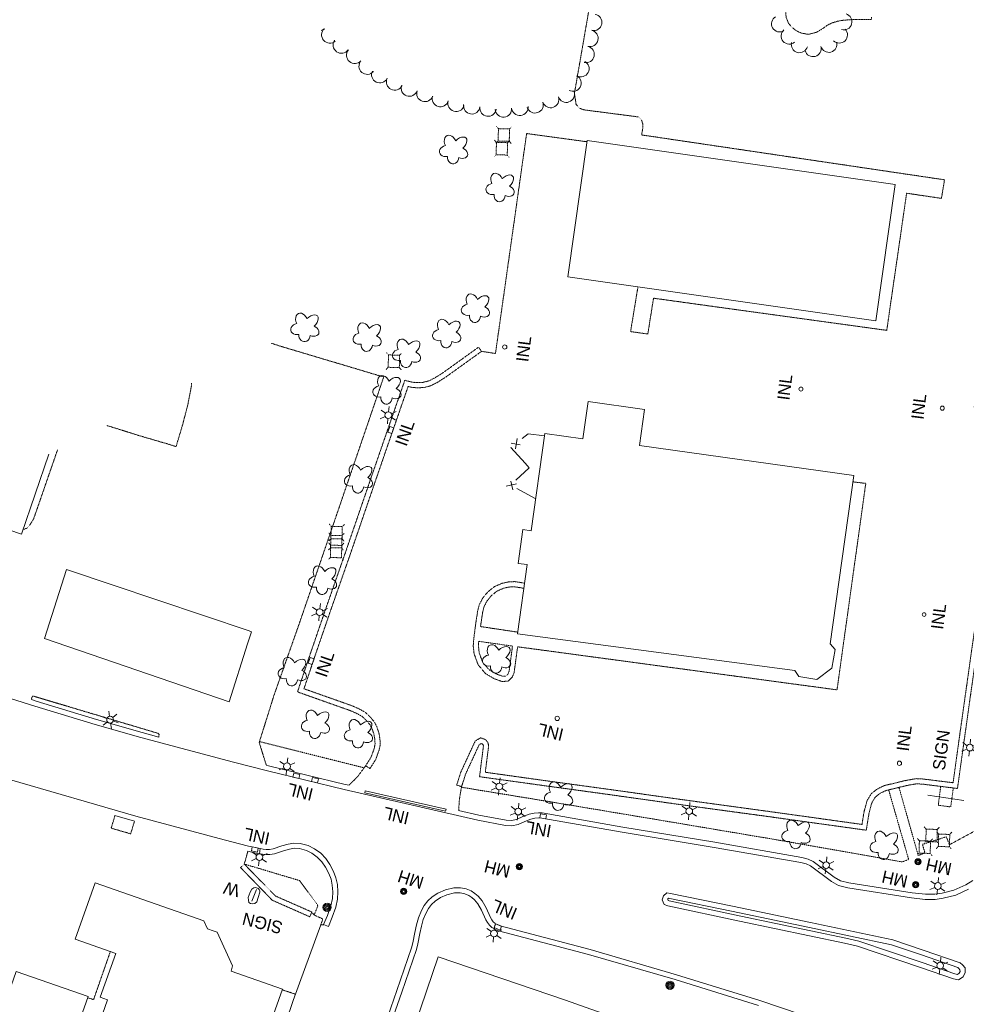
# Model space of a CAD drawing. Extents: x 189735 to 193282, y 257149 to 260388.
# Tile 17 of 31: x 190447 to 190906, y 259132 to 259610. Entities that reach past the tile are written whole.
import ezdxf
from ezdxf.enums import TextEntityAlignment as Align

# ---------------------------------------------------------------- set-up
doc = ezdxf.new("R2010")
doc.units = 0
doc.header["$MEASUREMENT"] = 0
for name, pattern in [('Wisdot3', [0.1875, 0.125, -0.0625]), ('Wisdot4', [0.28125, 0.125, -0.0625, 0.03125, -0.0625]), ('Wisdot5', [0.1, 0.05, -0.05])]:
    doc.linetypes.add(name, pattern=pattern)
for name, color, linetype, lineweight in [('E_DRN_Grate', 5, 'Continuous', 15), ('E_DWY', 2, 'Wisdot3', 15), ('E_LAND_Vegetation', 3, 'Continuous', 15), ('E_MISCPROP', 30, 'Continuous', 15), ('E_MISCPROP_HvyLine', 241, 'Continuous', 25), ('E_MISCPROP_Railing', 30, 'Continuous', 15), ('E_PATH_Sidewalk', 2, 'Wisdot5', 15), ('E_RDWY', 21, 'Continuous', 25), ('E_UTL_AboveGroundPipe', 30, 'Wisdot4', 15)]:
    doc.layers.add(name, color=color, linetype=linetype, lineweight=lineweight)
doc.styles.add('Style-IGR_FONT_0', font='IGR_FONT_0.shx')

# ---------------------------------------------------------------- blocks, each defined once
blk = doc.blocks.new('WAL_1')
at = {"layer": 'E_MISCPROP_Railing', "lineweight": 0, "style": 'Style-IGR_FONT_0'}
blk.add_text('W', height=6, rotation=0.0001, dxfattribs=at).set_placement((-2.3, -0.01), align=Align.MIDDLE_LEFT)
blk = doc.blocks.new('INLT')
at = {"layer": 'E_MISCPROP_Railing', "lineweight": 0, "flags": 128}
blk.add_lwpolyline([(3, -2), (3, 0), (0, 0), (0, -2), (3, -2)], dxfattribs=at)
blk = doc.blocks.new('INL_5')
at = {"layer": 'E_MISCPROP_Railing', "lineweight": 0, "style": 'Style-IGR_FONT_0'}
blk.add_text('INL', height=6, rotation=360, dxfattribs=at).set_placement((-5.79, -2.75))
blk = doc.blocks.new('INL_6')
at = {"layer": 'E_MISCPROP_Railing', "lineweight": 0, "style": 'Style-IGR_FONT_0'}
blk.add_text('INL', height=6, rotation=359.9999, dxfattribs=at).set_placement((-5.79, -2.75))
blk = doc.blocks.new('INL_7')
at = {"layer": 'E_MISCPROP_Railing', "lineweight": 0, "style": 'Style-IGR_FONT_0'}
blk.add_text('INL', height=6, rotation=0.0001, dxfattribs=at).set_placement((-5.79, -2.75))
blk = doc.blocks.new('INL_8')
at = {"layer": 'E_MISCPROP_Railing', "lineweight": 0, "style": 'Style-IGR_FONT_0'}
blk.add_text('INL', height=6, rotation=359.9999, dxfattribs=at).set_placement((-5.79, -2.75))
blk = doc.blocks.new('INL_4')
at = {"layer": 'E_MISCPROP_Railing', "lineweight": 0, "style": 'Style-IGR_FONT_0'}
blk.add_text('INL', height=6, rotation=360, dxfattribs=at).set_placement((-5.79, -2.75))
blk = doc.blocks.new('INL_9')
at = {"layer": 'E_MISCPROP_Railing', "lineweight": 0, "style": 'Style-IGR_FONT_0'}
blk.add_text('INL', height=6, rotation=0, dxfattribs=at).set_placement((-5.79, -2.75))
blk = doc.blocks.new('INL_10')
at = {"layer": 'E_MISCPROP_Railing', "lineweight": 0, "style": 'Style-IGR_FONT_0'}
blk.add_text('INL', height=6, rotation=360, dxfattribs=at).set_placement((-5.79, -2.75))
blk = doc.blocks.new('MHO_12')
at = {"layer": 'E_DRN_Grate', "lineweight": 0}
for centre, radius in [((0.04, -0.06), 1.5), ((0.04, -0.06), 1.22), ((0.04, -0.07), 0.968), ((0.01, -0.08), 0.605)]:
    blk.add_circle(centre, radius, dxfattribs=at)
blk = doc.blocks.new('MHT_10')
at = {"layer": 'E_DRN_Grate', "lineweight": 0, "style": 'Style-IGR_FONT_0'}
blk.add_text('MH', height=6, rotation=360, dxfattribs=at).set_placement((-0.35, -3.06), align=Align.CENTER)
blk = doc.blocks.new('MHO_13')
at = {"layer": 'E_DRN_Grate', "lineweight": 0}
for centre, radius in [((0.04, -0.06), 1.5), ((0.04, -0.06), 1.22), ((0.04, -0.07), 0.968), ((0.01, -0.08), 0.605)]:
    blk.add_circle(centre, radius, dxfattribs=at)
blk = doc.blocks.new('MHT_11')
at = {"layer": 'E_DRN_Grate', "lineweight": 0, "style": 'Style-IGR_FONT_0'}
blk.add_text('MH', height=6, rotation=0.0001, dxfattribs=at).set_placement((-0.35, -3.06), align=Align.CENTER)
blk = doc.blocks.new('MHO')
at = {"layer": 'E_DRN_Grate', "lineweight": 0}
for centre, radius in [((0.04, -0.06), 1.5), ((0.04, -0.06), 1.22), ((0.04, -0.07), 0.968), ((0.01, -0.08), 0.605)]:
    blk.add_circle(centre, radius, dxfattribs=at)
blk = doc.blocks.new('MHT_15')
at = {"layer": 'E_DRN_Grate', "lineweight": 0, "style": 'Style-IGR_FONT_0'}
blk.add_text('MH', height=6, rotation=0, dxfattribs=at).set_placement((-0.35, -3.06), align=Align.CENTER)
blk = doc.blocks.new('MHO_17')
at = {"layer": 'E_DRN_Grate', "lineweight": 0}
for centre, radius in [((0.04, -0.06), 1.5), ((0.04, -0.06), 1.22), ((0.04, -0.07), 0.968), ((0.01, -0.08), 0.605)]:
    blk.add_circle(centre, radius, dxfattribs=at)
blk = doc.blocks.new('MHT_16')
at = {"layer": 'E_DRN_Grate', "lineweight": 0, "style": 'Style-IGR_FONT_0'}
blk.add_text('MH', height=6, rotation=0.0001, dxfattribs=at).set_placement((-0.35, -3.06), align=Align.CENTER)
blk = doc.blocks.new('PED')
at = {"layer": 'E_UTL_AboveGroundPipe', "lineweight": 13}
for p, q in [((-2.34, 2.71), (-3.29, 3.77)), ((3.06, 2.71), (4.02, 3.77)), ((-3.29, -4.35), (-2.34, -3.29)), ((4.02, -4.35), (3.06, -3.29))]:
    blk.add_line(p, q, dxfattribs=at)
at = {"layer": 'E_UTL_AboveGroundPipe', "lineweight": 13, "flags": 128}
blk.add_lwpolyline([(-2.34, -3.29), (3.06, -3.29), (3.06, 2.71), (-2.34, 2.71)], close=True, dxfattribs=at)
blk = doc.blocks.new('LTP_1')
at = {"layer": 'E_MISCPROP', "lineweight": 0}
for p, q in [((-1.61, 0.09), (-4.22, 0.17)), ((-0.78, 1.46), (-1.98, 3.76)), ((0.86, 1.37), (2.22, 3.6)), ((1.66, 0), (4.18, -0.07)), ((-0.86, -1.4), (-2.22, -3.59)), ((0.78, -1.44), (2.02, -3.62))]:
    blk.add_line(p, q, dxfattribs=at)
blk.add_arc((0.02, 0.01), 1.64, 0, 360, dxfattribs=at)
blk = doc.blocks.new('POLE_1')
at = {"layer": 'E_MISCPROP', "lineweight": 0}
for radius in [2.02, 1.51, 1.01, 0.504]:
    blk.add_circle((0.03, -0.09), radius, dxfattribs=at)
blk = doc.blocks.new('TREE')
at = {"layer": 'E_LAND_Vegetation', "lineweight": 0}
for centre, major_axis, ratio in [((-1.07, 3.38), (0.91, -3.32), 0.782863), ((2.88, 1.66), (-3.52, -1.95), 0.691916), ((-3.74, -0.07), (3.29, -0.08), 0.832022), ((-1.48, -3.66), (1.2, 3.24), 0.716896), ((2.54, -2.64), (-3.34, 3.06), 0.560249)]:
    blk.add_ellipse(centre, major_axis=major_axis, ratio=ratio, start_param=1.570796, end_param=4.712389, dxfattribs=at)
blk = doc.blocks.new('SIGN_2')
at = {"layer": 'E_MISCPROP', "lineweight": 0, "style": 'Style-IGR_FONT_0'}
blk.add_text('SIGN', height=6, rotation=360, dxfattribs=at).set_placement((-9.61, -0.01), align=Align.MIDDLE_LEFT)
blk = doc.blocks.new('SIGN_3')
at = {"layer": 'E_MISCPROP', "lineweight": 0, "style": 'Style-IGR_FONT_0'}
blk.add_text('SIGN', height=6, rotation=0.0001, dxfattribs=at).set_placement((-9.6, -0.01), align=Align.MIDDLE_LEFT)
blk = doc.blocks.new('LTP')
at = {"layer": 'E_MISCPROP', "lineweight": 0}
for p, q in [((-1.61, 0.09), (-4.22, 0.17)), ((-0.78, 1.46), (-1.98, 3.76)), ((0.86, 1.37), (2.22, 3.6)), ((1.66, 0), (4.18, -0.06)), ((-0.86, -1.4), (-2.22, -3.59)), ((0.78, -1.44), (2.02, -3.62))]:
    blk.add_line(p, q, dxfattribs=at)
blk.add_arc((0.02, 0.01), 1.64, 0, 360, dxfattribs=at)

msp = doc.modelspace()

# ---------------------------------------------------------------- linework, layer by layer
at = {"layer": 'E_DWY', "lineweight": 0, "flags": 128}
for points in [[(190748.43, 259553.64), (190748.99, 259557.07), (190748.96, 259559.1), (190748.37, 259560.95), (190747.01, 259562.36), (190720.5, 259565.8), (190718.33, 259566.57), (190716.64, 259568.39), (190715.81, 259574), (190716.36, 259576.89), (190724.3, 259622.64), (190725.28, 259630.81), (190726.64, 259673.45), (190727.36, 259676.06), (190728.99, 259677.51), (190737.49, 259682.96), (190738.9, 259685.19), (190739.27, 259688.57), (190739.84, 259695.68), (190740.15, 259698.04), (190741.46, 259699.68), (190742.84, 259700.67), (190745.05, 259701.15), (190770.92, 259701), (190773.65, 259700.58), (190775.77, 259699.59), (190778.08, 259698.18), (190780.77, 259697.32), (190789.78, 259696.77), (190790.65, 259696.77), (190791.22, 259696.09), (190791.43, 259694.43), (190788.77, 259644.03), (190789.08, 259642.89), (190819.96, 259621.32), (190820.18, 259619.52), (190819.54, 259617.71), (190818.8, 259615.25), (190818.32, 259613.1), (190818.62, 259610.43), (190819.71, 259607.83), (190821.26, 259605.92), (190823.75, 259604.02), (190826.17, 259602.98), (190829.35, 259602.45), (190833.27, 259603.44), (190836.25, 259605.22), (190838.51, 259606.86), (190840.82, 259608.01), (190843.52, 259608.82), (190845.81, 259609.23), (190850.37, 259609.61), (190860.05, 259609.7), (190860.04, 259610.85)], [(190670.76, 259448.61), (190677.52, 259447.58), (190692.62, 259554.31), (190721.93, 259550.33)], [(190746.64, 259479.9), (190743.07, 259458.2), (190751.43, 259457.02), (190754.21, 259474.4), (190867.37, 259458.79), (190877.01, 259525.35), (190893.9, 259522.85), (190895.42, 259531.86), (190748.43, 259553.64)], [(190661.06, 259237.36), (190658.68, 259238.13), (190660.74, 259244.52), (190667.72, 259259.58), (190670.34, 259261.05), (190672.62, 259260.22), (190673.83, 259258.82), (190674.21, 259257.23), (190672.58, 259244.34), (190699.62, 259240.57), (190734.33, 259235.81), (190769.26, 259230.9), (190809.13, 259225.48), (190855.35, 259219.04), (190856.33, 259225.09), (190857.82, 259230.56), (190859.89, 259233.96), (190862.66, 259236.17), (190866.09, 259237.84), (190876.8, 259240.41), (190881.68, 259241.25), (190884.94, 259241.08), (190899.55, 259239.27), (190903.86, 259270.17), (190910.04, 259313.99), (190916.65, 259361.48), (190921.4, 259395.78), (190923.75, 259413.13), (190915.15, 259414.21), (190912.98, 259415.11), (190911.15, 259416.92), (190910.1, 259419.3), (190909.85, 259421.55), (190909.95, 259422.96), (190910.45, 259427.71), (190911.75, 259429.87), (190913.91, 259431.69), (190916.38, 259432.28), (190918.17, 259432.38), (190930.29, 259430.93), (190933.37, 259456.27), (190936.24, 259480.18), (190937.21, 259489.31), (190922.54, 259490.62), (190920.4, 259491.43), (190919.06, 259493.56), (190918.67, 259495.41), (190918.89, 259497.49), (190920.05, 259499.47), (190921.91, 259500.92), (190923.58, 259501.34), (190925.19, 259501.63), (190933.57, 259502.06), (190938.46, 259501.96), (190942.62, 259501.22), (190946.45, 259500.03), (190950.36, 259498.28), (190949.34, 259496)], [(190661.06, 259237.36), (190663.07, 259243.6), (190669.65, 259257.79), (190670.57, 259258.31), (190671.15, 259258.09), (190671.54, 259257.65), (190671.68, 259257.09), (190669.79, 259242.2), (190699.28, 259238.1), (190733.98, 259233.34), (190768.92, 259228.42), (190808.79, 259223), (190857.42, 259216.23), (190858.78, 259224.56), (190860.14, 259229.57), (190861.79, 259232.28), (190864, 259234.04), (190866.94, 259235.47), (190877.31, 259237.96), (190881.83, 259238.74), (190884.73, 259238.59), (190901.68, 259236.48), (190906.34, 259269.82), (190912.52, 259313.65), (190919.13, 259361.13), (190923.88, 259395.44), (190926.57, 259415.29), (190915.79, 259416.65), (190914.39, 259417.23), (190913.25, 259418.36), (190912.54, 259419.96), (190912.36, 259421.61), (190912.44, 259422.75), (190912.88, 259426.89), (190913.68, 259428.23), (190915.07, 259429.39), (190916.74, 259429.8), (190918.09, 259429.87), (190932.48, 259428.15), (190935.85, 259455.97), (190938.73, 259479.89), (190939.97, 259491.58), (190923.1, 259493.08), (190922.07, 259493.48), (190921.41, 259494.51), (190921.19, 259495.54), (190921.32, 259496.69), (190921.96, 259497.79), (190923.03, 259498.63), (190924.1, 259498.89), (190925.48, 259499.14), (190933.61, 259499.56), (190938.21, 259499.47), (190942.02, 259498.79), (190945.57, 259497.69), (190949.34, 259496)], [(190574.48, 259450.72), (190568.8, 259452.52)], [(190566.32, 259247.73), (190562.88, 259258.82), (190570.05, 259281.71), (190582.74, 259317.74), (190602.32, 259374.81), (190623.28, 259436.15), (190574.48, 259450.72)], [(190566.32, 259247.73), (190562.88, 259258.82), (190570.05, 259281.71), (190582.74, 259317.74), (190602.32, 259374.81), (190623.28, 259436.15), (190574.48, 259450.72)], [(190614.53, 259247.5), (190617.15, 259251.66), (190618.64, 259255.76), (190619.1, 259258.07), (190618.96, 259260.29), (190618.52, 259262.83), (190617.59, 259265.59), (190616.66, 259267.35), (190615.29, 259269.02), (190613.8, 259270.6), (190612.45, 259271.67), (190610.16, 259272.91), (190606.89, 259274.34), (190581.44, 259283.34), (190587.1, 259300.2), (190594.85, 259322.79), (190604.81, 259351.29), (190617.36, 259387.87), (190625.75, 259412.18), (190633.52, 259434.55), (190637.18, 259433.64), (190639.78, 259433.42), (190642.39, 259433.55), (190645.04, 259434.21), (190648.02, 259435.69), (190651.88, 259438.11), (190669.3, 259450.64), (190670.76, 259448.61)], [(190614.53, 259247.5), (190617.15, 259251.66), (190618.64, 259255.76), (190619.1, 259258.07), (190618.96, 259260.29), (190618.52, 259262.83), (190617.59, 259265.59), (190616.66, 259267.35), (190615.29, 259269.02), (190613.8, 259270.6), (190612.45, 259271.67), (190610.16, 259272.91), (190606.89, 259274.34), (190581.44, 259283.34), (190587.1, 259300.2), (190594.85, 259322.79), (190604.81, 259351.29), (190617.36, 259387.87), (190625.75, 259412.18), (190633.52, 259434.55), (190637.18, 259433.64), (190639.78, 259433.42), (190642.39, 259433.55), (190645.04, 259434.21), (190648.02, 259435.69), (190651.88, 259438.11), (190669.3, 259450.64), (190670.76, 259448.61)], [(190614.53, 259247.5), (190616.64, 259246.17), (190619.41, 259250.55), (190621.05, 259255.08), (190621.62, 259257.9), (190621.44, 259260.58), (190620.95, 259263.44), (190619.89, 259266.58), (190618.75, 259268.74), (190617.17, 259270.67), (190615.49, 259272.45), (190613.82, 259273.76), (190611.26, 259275.16), (190607.81, 259276.67), (190584.59, 259284.87), (190589.46, 259299.4), (190597.21, 259321.97), (190607.17, 259350.47), (190619.72, 259387.06), (190628.12, 259411.36), (190635.13, 259431.57), (190636.77, 259431.16), (190639.74, 259430.91), (190642.76, 259431.07), (190645.91, 259431.85), (190649.24, 259433.5), (190653.27, 259436.04), (190670.76, 259448.61)], [(190614.53, 259247.5), (190616.64, 259246.17), (190619.41, 259250.55), (190621.05, 259255.08), (190621.62, 259257.9), (190621.44, 259260.58), (190620.95, 259263.44), (190619.89, 259266.58), (190618.75, 259268.74), (190617.17, 259270.67), (190615.49, 259272.45), (190613.82, 259273.76), (190611.26, 259275.16), (190607.81, 259276.67), (190584.59, 259284.87), (190589.46, 259299.4), (190597.21, 259321.97), (190607.17, 259350.47), (190619.72, 259387.06), (190628.12, 259411.36), (190635.13, 259431.57), (190636.77, 259431.16), (190639.74, 259430.91), (190642.76, 259431.07), (190645.91, 259431.85), (190649.24, 259433.5), (190653.27, 259436.04), (190670.76, 259448.61)], [(190530.05, 259433.21), (190529.99, 259431.8), (190528.21, 259422.61), (190525.45, 259412.15), (190522.53, 259402.39), (190517.92, 259403.85), (190506.2, 259407.24), (190488.84, 259412.66)], [(190465, 259400.78), (190453.49, 259367.48), (190451.57, 259364.33), (190450.37, 259362.99), (190449.19, 259362.38), (190448.29, 259362.18)], [(190850.91, 259385.28), (190857.2, 259384.55), (190843.24, 259284.34), (190688.25, 259305.24)], [(190691.62, 259336.1), (190686.94, 259336.88), (190683.9, 259336.73), (190680.72, 259336.05), (190676.93, 259334.41), (190673.81, 259331.89), (190671.3, 259328.85), (190669.61, 259325.57), (190668.86, 259322.59), (190667.76, 259315.3), (190666.87, 259308.05)], [(190691.27, 259333.62), (190686.8, 259334.37), (190684.23, 259334.24), (190681.48, 259333.66), (190678.24, 259332.25), (190675.58, 259330.1), (190673.4, 259327.47), (190671.97, 259324.68), (190671.31, 259322.09), (190670.25, 259315.06), (190688.26, 259312.36)], [(190666.87, 259308.05), (190666.73, 259305.69), (190667.16, 259301.8), (190669.06, 259296.58), (190672.63, 259292.27), (190676.89, 259289.75), (190680.66, 259288.4), (190683.64, 259288.57), (190685.68, 259290.49), (190686.58, 259292.74), (190688.25, 259305.24)], [(190669.37, 259307.9), (190669.24, 259305.75), (190669.61, 259302.37), (190671.26, 259297.84), (190674.28, 259294.2), (190677.96, 259292.02), (190681.02, 259290.93), (190682.59, 259291.02), (190683.56, 259291.93), (190684.14, 259293.38), (190685.77, 259305.57)], [(190514.1, 259261.39), (190514.33, 259262.7), (190513.78, 259263.26), (190453.62, 259281.2), (190453, 259281.31), (190452.69, 259281.01), (190452.32, 259279.59)], [(190614.53, 259247.5), (190610.8, 259242.47), (190606.45, 259238.06)], [(190614.53, 259247.5), (190610.8, 259242.47), (190606.45, 259238.06)], [(190661.06, 259237.36), (190660.02, 259231.33), (190659.65, 259225.78)], [(190502.33, 259220.58), (190500.5, 259214.46), (190491.03, 259217.22), (190492.9, 259223.33)], [(190555.63, 259199.8), (190557.36, 259206.01)], [(190555.63, 259199.8), (190557.36, 259206.01)], [(190588.41, 259176.52), (190587.4, 259174.23), (190569.3, 259182.2), (190553.84, 259198.05), (190555.63, 259199.8)], [(190588.41, 259176.52), (190587.4, 259174.23), (190569.3, 259182.2), (190553.84, 259198.05), (190555.63, 259199.8)], [(190588.41, 259176.52), (190570.75, 259184.29), (190555.63, 259199.8)], [(190588.41, 259176.52), (190570.75, 259184.29), (190555.63, 259199.8)], [(190588.41, 259176.52), (190589.47, 259175.08), (190593.74, 259173.17), (190592.79, 259170.38)], [(190588.41, 259176.52), (190589.47, 259175.08), (190593.74, 259173.17), (190592.79, 259170.38)], [(190479.62, 259134.92), (190482.51, 259134.03), (190490.66, 259157.41)], [(190574.07, 259138.76), (190580.51, 259136.63)]]:
    msp.add_lwpolyline(points, dxfattribs=at)
at = {"layer": 'E_LAND_Vegetation', "lineweight": 0}
for centre, radius, start, end in [((190725.13, 259608.24), 4, 258.5397, 78.5244), ((190815.44, 259607.58), 3.97, 120.2103, 300.195), ((190846.52, 259608.58), 3.97, 253.7935, 73.7782), ((190591.86, 259608.2), 4, 284.5735, 311.2878), ((190597.14, 259602.19), 4, 131.3031, 311.2878), ((190844.34, 259602.16), 3.97, 224.3922, 44.3769), ((190723.33, 259600.52), 4, 256.6555, 76.6401), ((190820.07, 259601.66), 3.97, 131.16, 311.1446), ((190602.73, 259597.27), 4, 144.8012, 324.7859), ((190721.48, 259592.74), 4, 256.6555, 76.6401), ((190825.01, 259597.5), 3.97, 164.979, 344.9637), ((190831.59, 259595.59), 3.97, 195.2124, 15.1971), ((190839.26, 259597.67), 3.97, 195.2124, 15.1971), ((190609.23, 259592.27), 4, 139.125, 319.1097), ((190615.27, 259587.03), 4, 139.125, 319.1097), ((190718.95, 259585.81), 4, 241.3792, 61.3639), ((190621.4, 259582.88), 4, 153.8717, 333.8563), ((190628.58, 259579.36), 4, 153.8717, 333.8563), ((190715.11, 259578.79), 4, 241.3792, 61.3639), ((190635.7, 259576.38), 4, 161.1521, 341.1368), ((190643.27, 259573.79), 4, 161.1521, 341.1368), ((190650.8, 259571.31), 4, 163.0296, 343.0142), ((190704.31, 259570.83), 4, 198.8685, 18.8531), ((190711.88, 259573.42), 4, 198.8685, 18.8531), ((190658.45, 259568.97), 4, 163.0296, 343.0142), ((190666.02, 259567.78), 4, 172.135, 352.1196), ((190673.94, 259566.68), 4, 172.135, 352.1196), ((190681.38, 259566.3), 4, 185.757, 5.7416), ((190689.34, 259567.1), 4, 185.757, 5.7416), ((190696.74, 259568.25), 4, 198.8685, 18.8531)]:
    msp.add_arc(centre, radius, start, end, dxfattribs=at)
at = {"layer": 'E_MISCPROP', "lineweight": 0}
for p, q in [((190904.75, 259230.69), (190887.23, 259233.2)), ((190559.27, 259181.81), (190561.6, 259187.4)), ((190559.27, 259181.81), (190561.6, 259187.4))]:
    msp.add_line(p, q, dxfattribs=at)
at = {"layer": 'E_MISCPROP_HvyLine', "lineweight": 13, "flags": 128}
for points in [[(190862.07, 259463.38), (190862.07, 259463.38), (190712.55, 259484.77), (190712.55, 259484.77), (190722.01, 259550.92), (190871.53, 259529.52), (190871.53, 259529.52), (190871.53, 259529.52)], [(190688.16, 259311.6), (190822.79, 259293.76), (190822.79, 259293.76), (190824.64, 259290.78), (190824.64, 259290.78), (190833.5, 259289.42), (190833.5, 259289.42), (190840.76, 259294.84), (190842.32, 259303.93), (190842.32, 259303.93), (190842.32, 259303.93), (190839.91, 259306.64), (190839.91, 259306.64), (190851.35, 259388.44), (190747.34, 259403), (190747.34, 259403), (190749.79, 259420.44), (190749.79, 259420.44), (190722.43, 259424.27), (190719.89, 259406.09), (190719.89, 259406.09), (190719.89, 259406.09), (190701.44, 259408.67), (190701.44, 259408.67), (190694.85, 259361.59), (190694.85, 259361.59), (190690.81, 259362.16), (190690.81, 259362.16), (190688.49, 259345.6), (190688.49, 259345.6), (190688.49, 259345.6), (190692.9, 259345.13), (190688.16, 259311.6)], [(190784.94, 259107.75), (190784.94, 259107.75), (190761.42, 259038.56), (190761.42, 259038.56), (190723.69, 259051.38), (190723.69, 259051.38), (190702.08, 258987.79), (190702.08, 258987.79), (190694.38, 258990.4), (190694.38, 258990.4), (190693.55, 258987.95), (190693.55, 258987.95), (190664.96, 258997.67), (190664.96, 258997.67), (190664.96, 258997.67), (190664.96, 258997.67), (190665.96, 259000.62), (190665.96, 259000.62), (190604.36, 259021.56), (190649.63, 259154.77), (190649.63, 259154.77), (190711.51, 259133.74), (190711.51, 259133.74), (190784.94, 259107.75)], [(190459.53, 259077.95), (190479.81, 259135.46), (190479.81, 259135.46), (190479.81, 259135.46), (190444.97, 259147.74), (190424.7, 259090.23), (190424.7, 259090.23), (190424.7, 259090.23)]]:
    msp.add_lwpolyline(points, close=True, dxfattribs=at)
for points in [[(190396.05, 259410.47), (190386.05, 259381.33), (190386.05, 259381.33), (190404.91, 259374.85), (190398.92, 259357.41), (190398.92, 259357.41), (190380.31, 259363.8), (190380.31, 259363.8), (190366.46, 259323.45), (190366.46, 259323.45), (190366.46, 259323.45), (190428.13, 259302.28), (190428.13, 259302.28), (190442.05, 259342.85), (190442.05, 259342.85), (190422.58, 259349.53), (190428.37, 259366.41), (190428.37, 259366.41), (190428.37, 259366.41), (190447.49, 259359.85), (190460.82, 259398.7)], [(190558, 259312.97), (190469.33, 259342.75), (190458.71, 259309.27), (190548.23, 259278.56), (190557.24, 259306.69)], [(190557.24, 259306.69), (190559.2, 259312.57), (190559.2, 259312.57), (190559.2, 259312.57), (190558, 259312.97)], [(190557.24, 259306.69), (190559.2, 259312.57), (190559.2, 259312.57), (190559.2, 259312.57), (190558, 259312.97)], [(190540.58, 259167.47), (190537.77, 259168.31), (190536.02, 259172.19), (190483.2, 259190.73), (190473.59, 259163.32), (190493.38, 259156.47), (190485.76, 259135.19), (190489.28, 259133.88), (190469.92, 259078.44), (190497.75, 259068.82), (190496.45, 259065.16), (190515.85, 259058.15)], [(190540.58, 259167.47), (190542.45, 259166.67), (190549.86, 259150.4), (190549.24, 259147.78), (190574.2, 259139.12), (190542.17, 259048.78)], [(190540.58, 259167.47), (190542.45, 259166.67), (190549.86, 259150.4), (190549.24, 259147.78), (190574.2, 259139.12), (190542.17, 259048.78)]]:
    msp.add_lwpolyline(points, dxfattribs=at)
at = {"layer": 'E_MISCPROP_Railing', "lineweight": 0}
for p, q in [((190687.18, 259401.29), (190688.06, 259406.34)), ((190685.19, 259404.02), (190689.53, 259403.29)), ((190685.97, 259381.37), (190685.01, 259385.66)), ((190687.75, 259384.24), (190682.74, 259383.15))]:
    msp.add_line(p, q, dxfattribs=at)
at = {"layer": 'E_MISCPROP_Railing', "lineweight": 0, "flags": 128}
for points in [[(190690.42, 259406.25), (190693.36, 259408.63), (190701.29, 259407.61)], [(190691.95, 259394.27), (190685.04, 259401.88), (190685.1, 259401.93)], [(190687.37, 259386.05), (190693.87, 259392.14), (190691.95, 259394.27)], [(190697.02, 259377.09), (190687.94, 259382.07)]]:
    msp.add_lwpolyline(points, dxfattribs=at)
msp.add_lwpolyline([(190614.11, 259234.41), (190653.31, 259225.47), (190653.53, 259226.45), (190614.34, 259235.4)], close=True, dxfattribs=at)
msp.add_lwpolyline([(190614.11, 259234.41), (190653.31, 259225.47), (190653.53, 259226.45), (190614.34, 259235.4)], close=True, dxfattribs=at)
at = {"layer": 'E_MISCPROP_Railing', "lineweight": 13, "flags": 128}
for points in [[(190562.41, 259183.55), (190561.67, 259181.43), (190560.77, 259180.7), (190559.56, 259180.55), (190558.71, 259180.74), (190557.89, 259181.2), (190557.62, 259182.27), (190557.47, 259183.57), (190558.52, 259186.15)], [(190562.41, 259183.55), (190561.67, 259181.43), (190560.77, 259180.7), (190559.56, 259180.55), (190558.71, 259180.74), (190557.89, 259181.2), (190557.62, 259182.27), (190557.47, 259183.57), (190558.52, 259186.15)], [(190558.52, 259186.15), (190559.27, 259187.65), (190560.22, 259188.26), (190561.31, 259188.35), (190562.3, 259187.91), (190562.91, 259187.43), (190563.1, 259186.79), (190563.2, 259186.1), (190562.41, 259183.55)], [(190558.52, 259186.15), (190559.27, 259187.65), (190560.22, 259188.26), (190561.31, 259188.35), (190562.3, 259187.91), (190562.91, 259187.43), (190563.1, 259186.79), (190563.2, 259186.1), (190562.41, 259183.55)]]:
    msp.add_lwpolyline(points, dxfattribs=at)
at = {"layer": 'E_MISCPROP_Railing', "lineweight": 0}
for centre, radius in [((190682.01, 259450.72), 1.02), ((190825.71, 259430.3), 0.996), ((190894.29, 259421.05), 1), ((190885.49, 259320.86), 0.908), ((190707.46, 259270.48), 1.06), ((190873.55, 259248.74), 1.03)]:
    msp.add_circle(centre, radius, dxfattribs=at)
at = {"layer": 'E_PATH_Sidewalk', "lineweight": 0, "flags": 128}
for points in [[(190873.31, 259237), (190882.64, 259203.98), (190885.9, 259205.18), (190884.72, 259209.36), (190896.29, 259213.04), (190897.8, 259209.19), (190913.89, 259217.89), (190925.84, 259303.02), (190928.99, 259324.7), (190931.72, 259324.4), (190941.85, 259402.64), (190952.37, 259484.11), (190952.57, 259487.92), (190952.35, 259491.05), (190951.6, 259494.46)], [(190685.77, 259305.57), (190669.37, 259307.9)], [(190563.01, 259259.25), (190613.78, 259246.5)], [(190563.01, 259259.25), (190613.78, 259246.5)], [(190661.01, 259237.07), (190707.01, 259229.53), (190753.37, 259221.78), (190817.15, 259211.04), (190874.91, 259200.84), (190878, 259202.02), (190868.29, 259235.8)], [(190893.56, 259237.49), (190892.35, 259228.34), (190898.4, 259227.54), (190899.65, 259236.73)], [(190555.63, 259199.8), (190582.43, 259191.79), (190591.09, 259180.2), (190591.25, 259179.43), (190589.53, 259175.06)], [(190555.63, 259199.8), (190582.43, 259191.79), (190591.09, 259180.2), (190591.25, 259179.43), (190589.53, 259175.06)]]:
    msp.add_lwpolyline(points, dxfattribs=at)
at = {"layer": 'E_RDWY', "lineweight": 13, "flags": 128}
for points in [[(190505.44, 259261.24), (190483.25, 259267.57), (190453.97, 259276.47), (190427.65, 259284.64), (190410.36, 259290.06), (190377.61, 259301.12), (190363.88, 259305.95), (190337.36, 259315.04), (190315.62, 259322.78), (190283.26, 259334.27), (190258.19, 259342.83), (190235.09, 259350.82), (190210.32, 259359.61), (190185.42, 259368.43), (190161.42, 259376.68), (190136.8, 259385.34), (190113.75, 259393.39), (190085.88, 259403.05), (190046.35, 259416.89), (190002.83, 259431.9), (189983.13, 259438.84), (189923.24, 259459.77), (189892.26, 259470.61), (189880.62, 259474.59)], [(190506.13, 259263.65), (190483.96, 259269.97), (190454.7, 259278.85), (190452.32, 259279.59)], [(190505.44, 259261.24), (190550.38, 259249.31), (190566.82, 259245.02), (190604.06, 259236.04), (190669.01, 259221.06), (190682.36, 259218.54), (190685.42, 259218.38), (190688.52, 259219.07), (190691.7, 259220.49), (190694.62, 259221.55), (190696.65, 259222.02), (190698.41, 259222.17), (190699.93, 259222.12), (190738.97, 259215.27), (190783.56, 259207.89), (190825.62, 259200.59), (190828.3, 259199.89), (190830.34, 259198.87), (190840.51, 259191.41), (190843.93, 259189.35), (190848.55, 259188.23), (190879.31, 259183.4), (190885.98, 259182.66), (190890.79, 259182.65), (190894.68, 259183.17), (190900.83, 259184.71), (190906.97, 259187.58)], [(190506.13, 259263.65), (190514.1, 259261.39)], [(190550.38, 259249.31), (190566.82, 259245.02), (190604.06, 259236.04), (190669.01, 259221.06), (190682.36, 259218.54), (190685.42, 259218.38), (190688.52, 259219.07), (190691.7, 259220.49), (190694.62, 259221.55), (190696.65, 259222.02), (190698.41, 259222.17), (190699.93, 259222.12), (190738.97, 259215.27), (190783.56, 259207.89), (190825.62, 259200.59), (190828.3, 259199.89), (190830.34, 259198.87), (190840.51, 259191.41), (190843.93, 259189.35), (190848.55, 259188.23), (190879.31, 259183.4), (190885.98, 259182.66), (190890.79, 259182.65), (190894.68, 259183.17), (190900.83, 259184.71), (190906.97, 259187.58)], [(190566.2, 259247.76), (190566.32, 259247.73), (190567.43, 259247.44), (190604.63, 259238.48), (190606.45, 259238.06)], [(190566.32, 259247.73), (190567.43, 259247.44), (190604.63, 259238.48), (190606.45, 259238.06)], [(190503.03, 259222.98), (190441.71, 259240.9)], [(190502.33, 259220.58), (190492.9, 259223.33)], [(190594.13, 259170.39), (190596.44, 259169.45), (190598.27, 259173.97), (190600.04, 259178.9), (190600.87, 259182.72), (190601.1, 259186.34), (190600.8, 259189.84), (190600.13, 259193.15), (190598.86, 259196.19), (190597.15, 259199.62), (190595.16, 259202.43), (190592.71, 259205.09), (190589.76, 259207.17), (190586.7, 259208.78), (190582.74, 259209.8), (190579.73, 259209.98), (190576.96, 259209.44), (190573.87, 259208.58), (190569.72, 259207.25), (190567.88, 259206.91), (190566.31, 259206.93), (190564.87, 259207.03), (190561.84, 259207.6), (190557.7, 259208.5), (190545.87, 259211.62), (190503.03, 259222.98)], [(190659.65, 259225.78), (190669.52, 259223.51), (190682.66, 259221.03), (190685.21, 259220.9), (190687.74, 259221.46), (190690.77, 259222.81), (190693.91, 259223.95), (190696.26, 259224.5), (190698.35, 259224.67), (190700.19, 259224.61), (190739.39, 259217.74), (190783.98, 259210.36), (190826.15, 259203.04), (190829.19, 259202.25), (190831.65, 259201.01), (190841.9, 259193.49), (190844.89, 259191.69), (190849.04, 259190.68), (190879.64, 259185.88), (190886.12, 259185.16), (190890.62, 259185.15), (190894.21, 259185.63), (190899.99, 259187.07), (190905.79, 259189.79), (190909.16, 259191.82)], [(190594.13, 259170.39), (190596.44, 259169.45), (190598.27, 259173.97), (190600.04, 259178.9), (190600.87, 259182.72), (190601.1, 259186.34), (190600.8, 259189.84), (190600.13, 259193.15), (190598.86, 259196.19), (190597.15, 259199.62), (190595.16, 259202.43), (190592.71, 259205.09), (190589.76, 259207.17), (190586.7, 259208.78), (190582.74, 259209.8), (190579.73, 259209.98), (190576.96, 259209.44), (190573.87, 259208.58), (190569.72, 259207.25), (190567.88, 259206.91), (190566.31, 259206.93), (190564.87, 259207.03), (190561.84, 259207.6), (190557.7, 259208.5), (190545.87, 259211.62)], [(190594.13, 259170.39), (190595.93, 259174.86), (190597.63, 259179.6), (190598.39, 259183.07), (190598.59, 259186.32), (190598.32, 259189.49), (190597.73, 259192.41), (190596.58, 259195.15), (190595, 259198.34), (190593.21, 259200.85), (190591.05, 259203.2), (190588.45, 259205.04), (190585.8, 259206.43), (190582.36, 259207.32), (190579.9, 259207.46), (190577.53, 259207), (190574.59, 259206.18), (190570.33, 259204.82), (190568.09, 259204.41), (190566.21, 259204.43), (190564.54, 259204.55), (190561.35, 259205.15), (190557.36, 259206.01)], [(190594.13, 259170.39), (190595.93, 259174.86), (190597.63, 259179.6), (190598.39, 259183.07), (190598.59, 259186.32), (190598.32, 259189.49), (190597.73, 259192.41), (190596.58, 259195.15), (190595, 259198.34), (190593.21, 259200.85), (190591.05, 259203.2), (190588.45, 259205.04), (190585.8, 259206.43), (190582.36, 259207.32), (190579.9, 259207.46), (190577.53, 259207), (190574.59, 259206.18), (190570.33, 259204.82), (190568.09, 259204.41), (190566.21, 259204.43), (190564.54, 259204.55), (190561.35, 259205.15), (190557.36, 259206.01)], [(190825.79, 259126.8), (190805.85, 259133.51), (190765.41, 259146.11), (190723.39, 259158.26), (190679.85, 259169.84), (190678.27, 259170.48), (190677.24, 259171.05), (190676.47, 259171.8), (190675.76, 259172.74), (190675.11, 259173.93), (190672.93, 259178.51), (190671.08, 259181.92), (190669.13, 259184.27), (190667.57, 259185.59), (190665.77, 259186.77), (190663.3, 259187.8), (190660.59, 259188.27), (190657.37, 259188.26), (190653.2, 259187.26), (190649.59, 259185.73), (190646.74, 259183.83), (190644.68, 259181.88), (190642.89, 259179.65), (190641.55, 259177.2), (190640.09, 259173.76), (190639.12, 259170.24), (190638.43, 259166.65), (190637.39, 259161.59), (190636.78, 259159.08), (190629.66, 259138.49), (190619.39, 259109.01)], [(190805.08, 259131.13), (190764.69, 259143.71), (190722.73, 259155.85), (190679.06, 259167.46), (190677.2, 259168.22), (190675.73, 259169.02), (190674.59, 259170.14), (190673.66, 259171.38), (190672.88, 259172.8), (190670.7, 259177.37), (190669, 259180.51), (190667.34, 259182.51), (190666.07, 259183.58), (190664.59, 259184.55), (190662.6, 259185.39), (190660.38, 259185.77), (190657.67, 259185.76), (190653.99, 259184.88), (190650.78, 259183.52), (190648.3, 259181.86), (190646.52, 259180.18), (190644.98, 259178.26), (190643.81, 259176.11), (190642.46, 259172.94), (190641.55, 259169.67), (190640.89, 259166.16), (190639.83, 259161.05), (190639.19, 259158.37), (190632.02, 259137.67), (190621.75, 259108.19)], [(190885, 259158.07), (190870.33, 259163.06), (190830.41, 259171.44), (190792.55, 259179.35), (190762.5, 259185.57), (190760.73, 259185.83), (190759.01, 259184.36), (190758.47, 259182.46), (190759.39, 259180.13), (190761.09, 259179.61), (190795.96, 259172.03), (190846.93, 259161.35), (190853.15, 259159.91), (190883.71, 259149.61)], [(190884.2, 259155.71), (190869.67, 259160.64), (190829.9, 259169), (190792.04, 259176.9), (190762.07, 259183.11), (190761.49, 259183.19), (190761.21, 259182.95), (190761.11, 259182.59), (190761.27, 259182.17), (190761.72, 259182.03), (190796.49, 259174.48), (190847.46, 259163.79), (190853.84, 259162.32), (190884.51, 259151.98)], [(190568.32, 259101.09), (190579.42, 259133.63), (190592.79, 259170.38), (190594.22, 259170.35)], [(190568.32, 259101.09), (190579.42, 259133.63), (190592.79, 259170.38), (190594.22, 259170.35)], [(190883.69, 259149.61), (190899.72, 259144.07), (190902.24, 259143.62), (190904.5, 259145.13), (190905.43, 259147.22), (190905.38, 259149.4), (190904.09, 259150.92), (190903.06, 259151.8), (190885.02, 259158.07)], [(190884.51, 259151.98), (190900.35, 259146.5), (190901.69, 259146.26), (190902.51, 259146.81), (190902.92, 259147.72), (190902.9, 259148.46), (190902.31, 259149.15), (190901.8, 259149.59), (190884.2, 259155.71)]]:
    msp.add_lwpolyline(points, dxfattribs=at)

# ---------------------------------------------------------------- block references
at = {"layer": 'E_DRN_Grate', "lineweight": 0}
for name, p, rotation in [('MHT_15', (190678, 259197.42), 166.1001786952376), ('MHO', (190689.13, 259198.51), 166.1001784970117), ('MHT_16', (190636.05, 259192.35), 162.2800773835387), ('MHT_16', (190636.05, 259192.35), 162.2800773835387), ('MHO_17', (190632.97, 259186.48), 162.2800774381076), ('MHO_17', (190632.97, 259186.48), 162.2800774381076)]:
    msp.add_blockref(name, p, dxfattribs=dict(at, rotation=rotation))
for name, p, xscale, yscale, zscale, rotation in [('MHO_13', (190882.58, 259200.85), 1.000001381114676, 1.000001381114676, 1.000001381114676, 167.6336227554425), ('MHT_11', (190892.25, 259198.47), 1.000001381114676, 1.000001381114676, 1.000001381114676, 167.6336225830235), ('MHT_10', (190870.9, 259192.51), 0.9999983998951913, 0.9999983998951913, 0.9999983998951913, 167.2998104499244), ('MHO_12', (190881.41, 259189.69), 0.9999983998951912, 0.9999983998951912, 0.9999983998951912, 167.2998102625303)]:
    msp.add_blockref(name, p, dxfattribs=dict(at, xscale=xscale, yscale=yscale, zscale=zscale, rotation=rotation))
at = {"layer": 'E_LAND_Vegetation', "lineweight": 0}
for p, rotation in [((190657.17, 259546.66), 86.03298025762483), ((190679.75, 259528.23), 86.0329798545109), ((190667.79, 259469.65), 86.03298006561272), ((190667.79, 259469.65), 86.03298006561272), ((190585.03, 259460.33), 86.03298154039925), ((190585.03, 259460.33), 86.03298154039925), ((190615.25, 259455.6), 86.03298100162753), ((190615.25, 259455.6), 86.03298100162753), ((190653.85, 259457.34), 86.03298031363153), ((190653.85, 259457.34), 86.03298031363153), ((190634.33, 259447.72), 86.03298066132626), ((190634.33, 259447.72), 86.03298066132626), ((190624.83, 259430.02), 86.03298083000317), ((190624.83, 259430.02), 86.03298083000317), ((190611.03, 259386.81), 86.03298107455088), ((190611.03, 259386.81), 86.03298107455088), ((190593.6, 259337.66), 86.03298138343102), ((190593.6, 259337.66), 86.03298138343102), ((190678.04, 259299.44), 86.03297987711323), ((190578.94, 259293.27), 86.03298164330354), ((190578.94, 259293.27), 86.03298164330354), ((190590.16, 259267.7), 86.03298144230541), ((190590.16, 259267.7), 86.03298144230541), ((190611.02, 259263.14), 86.03298107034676), ((190611.02, 259263.14), 86.03298107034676), ((190708.12, 259232.86), 86.03297933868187), ((190823.32, 259214.28), 86.03297728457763), ((190866.09, 259208.96), 86.03297652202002)]:
    msp.add_blockref('TREE', p, dxfattribs=dict(at, rotation=rotation))
at = {"layer": 'E_MISCPROP', "lineweight": 0}
for name, p, xscale, yscale, zscale, rotation in [('LTP_1', (190625.52, 259417.63), 1.000001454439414, 1.000001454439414, 1.000001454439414, 86.2723249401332), ('LTP_1', (190625.52, 259417.63), 1.000001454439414, 1.000001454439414, 1.000001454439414, 86.2723249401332), ('LTP_1', (190592.2, 259322.03), 1.000001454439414, 1.000001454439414, 1.000001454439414, 86.27232553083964), ('LTP_1', (190592.2, 259322.03), 1.000001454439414, 1.000001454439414, 1.000001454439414, 86.27232553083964), ('LTP', (190490.53, 259269.86), 0.9999989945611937, 0.9999989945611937, 0.9999989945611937, 160.5325917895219), ('LTP_1', (190907.7, 259256.29), 1.000001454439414, 1.000001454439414, 1.000001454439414, 86.27231990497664), ('LTP_1', (190576.39, 259247.19), 1.000001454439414, 1.000001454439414, 1.000001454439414, 86.27232581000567), ('LTP_1', (190576.39, 259247.19), 1.000001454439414, 1.000001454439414, 1.000001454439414, 86.27232581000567), ('LTP_1', (190679.38, 259237.42), 1.000001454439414, 1.000001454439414, 1.000001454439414, 86.27232397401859), ('LTP_1', (190688.56, 259225.25), 1.000001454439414, 1.000001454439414, 1.000001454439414, 86.27232380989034), ('LTP_1', (190771.54, 259225.43), 1.000001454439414, 1.000001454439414, 1.000001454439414, 86.2723223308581), ('LTP_1', (190562.98, 259203.13), 1.000001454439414, 1.000001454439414, 1.000001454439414, 86.2723260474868), ('LTP_1', (190562.98, 259203.13), 1.000001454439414, 1.000001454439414, 1.000001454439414, 86.2723260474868), ('LTP_1', (190837.99, 259199.22), 1.000001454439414, 1.000001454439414, 1.000001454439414, 86.27232114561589), ('LTP_1', (190892.16, 259189.12), 1.000001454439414, 1.000001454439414, 1.000001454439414, 86.2723201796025), ('POLE_1', (190595.73, 259178.77), 1.000001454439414, 1.000001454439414, 1.000001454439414, 86.27232546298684), ('POLE_1', (190595.73, 259178.77), 1.000001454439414, 1.000001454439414, 1.000001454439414, 86.27232546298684), ('LTP_1', (190676.82, 259166.1), 1.000001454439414, 1.000001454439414, 1.000001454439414, 86.27232401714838), ('LTP_1', (190893.29, 259150.47), 1.000001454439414, 1.000001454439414, 1.000001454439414, 86.27232015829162), ('POLE_1', (190762.11, 259140.97), 1.000001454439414, 1.000001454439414, 1.000001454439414, 86.27232249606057)]:
    msp.add_blockref(name, p, dxfattribs=dict(at, xscale=xscale, yscale=yscale, zscale=zscale, rotation=rotation))
for name, p, rotation in [('SIGN_3', (190893.77, 259254.91), 82.6438360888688), ('SIGN_2', (190564.63, 259171), 165.8446420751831), ('SIGN_2', (190564.63, 259171), 165.8446420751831)]:
    msp.add_blockref(name, p, dxfattribs=dict(at, rotation=rotation))
at = {"layer": 'E_MISCPROP_Railing', "lineweight": 0}
for name, p, xscale, yscale, zscale, rotation in [('INL_4', (190691.38, 259449.29), 0.9999984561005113, 0.9999984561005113, 0.9999984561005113, 82.92999624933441), ('INL_4', (190818.06, 259430.71), 0.9999984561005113, 0.9999984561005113, 0.9999984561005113, 82.92999399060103), ('INL_4', (190883.09, 259421.34), 0.9999984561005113, 0.9999984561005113, 0.9999984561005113, 82.92999283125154), ('INL_4', (190892.71, 259319.47), 0.9999984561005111, 0.9999984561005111, 0.9999984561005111, 82.92999265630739), ('INLT', (190589.48, 259299.44), 1.000002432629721, 1.000002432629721, 1.000002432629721, 251.451707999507), ('INLT', (190589.48, 259299.44), 1.000002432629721, 1.000002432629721, 1.000002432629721, 251.451707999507), ('INL_9', (190594.76, 259296.33), 1.00000243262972, 1.00000243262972, 1.00000243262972, 71.45170790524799), ('INL_9', (190594.76, 259296.33), 1.00000243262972, 1.00000243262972, 1.00000243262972, 71.45170790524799), ('INL_6', (190704.76, 259263.99), 1.000002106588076, 1.000002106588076, 1.000002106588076, 166.4564732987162), ('INL_4', (190875.99, 259260.38), 0.9999984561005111, 0.9999984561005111, 0.9999984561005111, 82.92999295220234), ('INLT', (190582.1, 259241.34), 0.9999988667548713, 0.9999988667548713, 0.9999988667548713, 166.4492939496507), ('INLT', (190582.1, 259241.34), 0.9999988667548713, 0.9999988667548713, 0.9999988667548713, 166.4492939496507), ('INLT', (190591.13, 259239.16), 1.000002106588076, 1.000002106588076, 1.000002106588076, 166.4564753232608), ('INLT', (190591.13, 259239.16), 1.000002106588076, 1.000002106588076, 1.000002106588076, 166.4564753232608), ('INL_6', (190583.26, 259234.94), 1.000002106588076, 1.000002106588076, 1.000002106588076, 166.4564754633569), ('INL_6', (190583.26, 259234.94), 1.000002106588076, 1.000002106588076, 1.000002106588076, 166.4564754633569), ('INL_6', (190629.83, 259223.43), 1.000002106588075, 1.000002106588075, 1.000002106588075, 166.4564746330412), ('INL_6', (190629.83, 259223.43), 1.000002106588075, 1.000002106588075, 1.000002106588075, 166.4564746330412), ('INL_7', (190562.21, 259213.43), 1.000001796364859, 1.000001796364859, 1.000001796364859, 167.9912618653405), ('INL_7', (190562.21, 259213.43), 1.000001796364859, 1.000001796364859, 1.000001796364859, 167.9912618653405), ('INLT', (190559.5, 259208.11), 1.000001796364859, 1.000001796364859, 1.000001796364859, 347.9912619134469), ('INLT', (190559.5, 259208.11), 1.000001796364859, 1.000001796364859, 1.000001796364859, 347.9912619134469), ('WAL_1', (190550.92, 259187.16), 1.000002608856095, 1.000002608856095, 1.000002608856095, 165.7766974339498), ('WAL_1', (190550.92, 259187.16), 1.000002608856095, 1.000002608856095, 1.000002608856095, 165.7766974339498)]:
    msp.add_blockref(name, p, dxfattribs=dict(at, xscale=xscale, yscale=yscale, zscale=zscale, rotation=rotation))
for name, p, rotation in [('INL_10', (190633.62, 259408.5), 70.94900968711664), ('INL_10', (190633.62, 259408.5), 70.94900968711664), ('INLT', (190628.17, 259411.51), 250.9490097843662), ('INLT', (190628.17, 259411.51), 250.9490097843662), ('INLT', (190701.98, 259221.76), 170.0479137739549), ('INL_5', (190698.84, 259216.88), 170.0479138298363), ('INL_8', (190682.26, 259177.75), 157.2288953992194), ('INLT', (190677.72, 259170.78), 337.2288954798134)]:
    msp.add_blockref(name, p, dxfattribs=dict(at, rotation=rotation))
at = {"layer": 'E_UTL_AboveGroundPipe', "lineweight": 13}
for p, xscale, yscale, zscale, rotation in [((190681.93, 259553.32), 0.9999978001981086, 0.9999978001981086, 0.9999978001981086, 178.5210821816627), ((190680.96, 259546.64), 0.9999978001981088, 0.9999978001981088, 0.9999978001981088, 178.5210821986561), ((190628.58, 259443.51), 0.9999978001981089, 0.9999978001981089, 0.9999978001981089, 178.5210831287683), ((190628.58, 259443.51), 0.9999978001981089, 0.9999978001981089, 0.9999978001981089, 178.5210831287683), ((190600.78, 259360.33), 0.9999978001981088, 0.9999978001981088, 0.9999978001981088, 178.5210836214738), ((190600.78, 259360.33), 0.9999978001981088, 0.9999978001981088, 0.9999978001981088, 178.5210836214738), ((190600.64, 259355.95), 0.9999978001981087, 0.9999978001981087, 0.9999978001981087, 178.5210836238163), ((190600.64, 259355.95), 0.9999978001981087, 0.9999978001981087, 0.9999978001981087, 178.5210836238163), ((190600.53, 259351.2), 0.9999978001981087, 0.9999978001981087, 0.9999978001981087, 178.5210836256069), ((190600.53, 259351.2), 0.9999978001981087, 0.9999978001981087, 0.9999978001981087, 178.5210836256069), ((190889.46, 259213.38), 0.9999978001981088, 0.9999978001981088, 0.9999978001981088, 178.5210784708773), ((190895.52, 259210.96), 0.9999978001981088, 0.9999978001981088, 0.9999978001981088, 178.5210783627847), ((190886.18, 259207.73), 0.9999978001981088, 0.9999978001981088, 0.9999978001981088, 178.5210785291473)]:
    msp.add_blockref('PED', p, dxfattribs=dict(at, xscale=xscale, yscale=yscale, zscale=zscale, rotation=rotation))

doc.saveas('drawing.dxf')
